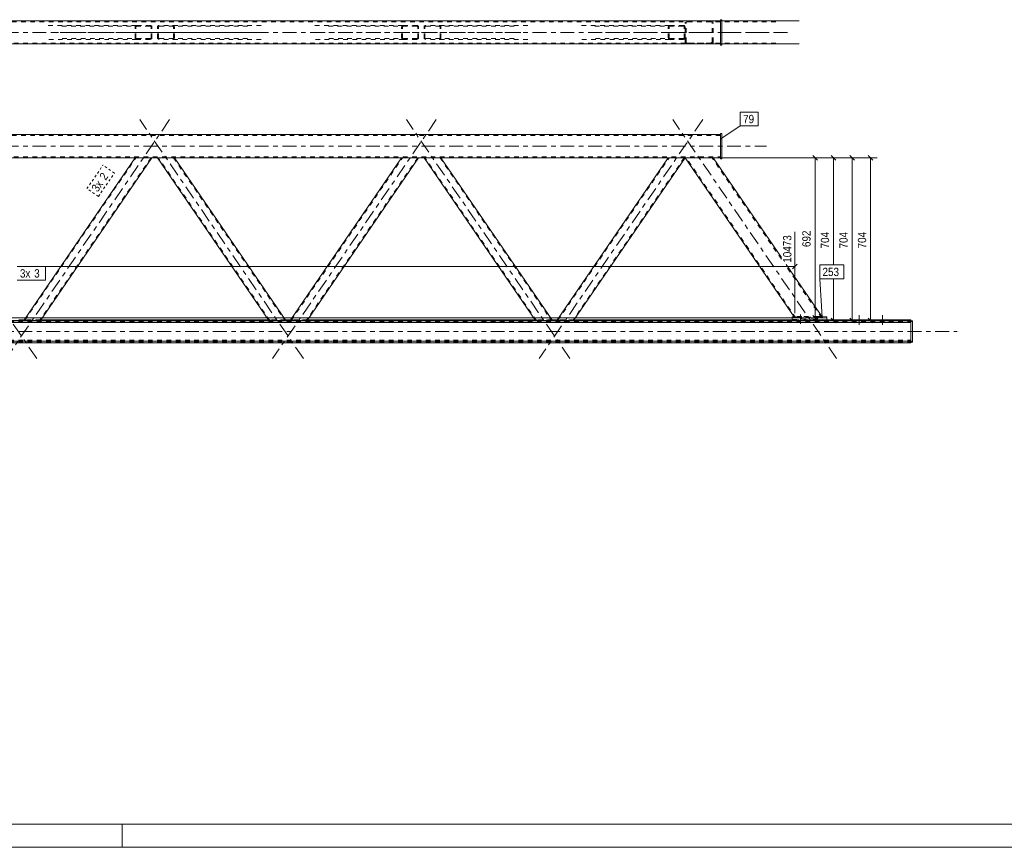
# Model space of a CAD drawing. Header units: millimetres. Extents: x 0 to 914, y 0 to 420.
# Tile 8 of 14: x 472 to 684, y 0 to 179. Entities that reach past the tile are written whole.
import ezdxf

# ---------------------------------------------------------------- set-up
doc = ezdxf.new("R2010")
doc.units = ezdxf.units.MM
for name, pattern in [('XKITLINE00', [0]), ('XKITLINE01', [4, 1, -1, 1, -1]), ('XKITLINE02', [4, 2, -2]), ('XKITLINE03', [6, 3, -1, 1, -1]), ('XKITLINE04', [3, 0.5, -0.5, 0.5, -0.5, 0.5, -0.5])]:
    doc.linetypes.add(name, pattern=pattern)
for name, color, linetype, lineweight in [('Arkusz rysunku', 3, 'Continuous', 0), ('Element', 2, 'Continuous', 0), ('Wymiar', 4, 'Continuous', 0), ('Znak elementu', 2, 'Continuous', 0), ('Śruba', 3, 'Continuous', 0)]:
    doc.layers.add(name, color=color, linetype=linetype, lineweight=lineweight)
doc.styles.add('ARIAL', font='ARIAL.TTF')

msp = doc.modelspace()

# ---------------------------------------------------------------- linework, layer by layer
at = {"layer": 'Arkusz rysunku', "linetype": 'XKITLINE00', "lineweight": 0}
for p, q in [((5, 5), (909, 5)), ((494, 0), (494, 5)), ((0, 0), (914, 0))]:
    msp.add_line(p, q, dxfattribs=at)
at = {"layer": 'Element', "linetype": 'XKITLINE00', "lineweight": 0}
for p, q in [((623.47, 178.84), (623.17, 178.84)), ((623.17, 178.84), (623.17, 173.34)), ((623.47, 173.34), (623.47, 178.84)), ((623.17, 178.59), (148.62, 178.59)), ((640.22, 178.59), (623.47, 178.59)), ((148.62, 173.59), (623.17, 173.59)), ((616.02, 173.59), (616.04, 173.59)), ((623.17, 173.59), (616.04, 173.59)), ((621.13, 173.59), (621.14, 173.59)), ((623.17, 173.34), (623.47, 173.34)), ((640.22, 173.59), (623.47, 173.59)), ((148.62, 154), (623.17, 154)), ((623.17, 148.75), (623.17, 154.25)), ((623.17, 154.25), (623.47, 154.25)), ((623.47, 154.25), (623.47, 148.75)), ((623.17, 149), (148.62, 149)), ((472.73, 113.84), (496.79, 149)), ((500.42, 149), (476.36, 113.84)), ((496.79, 149), (496.81, 149)), ((496.81, 149), (496.89, 149)), ((496.89, 149), (497.01, 149)), ((497.01, 149), (497.15, 149)), ((497.15, 149), (500.06, 149)), ((500.06, 149), (500.2, 149)), ((500.2, 149), (500.32, 149)), ((500.32, 149), (500.39, 149)), ((500.39, 149), (500.42, 149)), ((501.63, 149), (525.69, 113.84)), ((501.63, 149), (501.66, 149)), ((501.66, 149), (501.74, 149)), ((501.74, 149), (501.86, 149)), ((501.86, 149), (502, 149)), ((502, 149), (504.9, 149)), ((504.9, 149), (505.04, 149)), ((505.04, 149), (505.16, 149)), ((505.16, 149), (505.24, 149)), ((505.24, 149), (505.27, 149)), ((505.27, 149), (529.33, 113.84)), ((530.29, 113.84), (554.35, 149)), ((557.99, 149), (533.93, 113.84)), ((554.35, 149), (554.38, 149)), ((554.38, 149), (554.46, 149)), ((554.46, 149), (554.58, 149)), ((554.58, 149), (554.72, 149)), ((554.72, 149), (557.62, 149)), ((557.62, 149), (557.76, 149)), ((557.76, 149), (557.88, 149)), ((557.88, 149), (557.96, 149)), ((557.96, 149), (557.99, 149)), ((559.2, 149), (583.26, 113.84)), ((559.2, 149), (559.23, 149)), ((559.23, 149), (559.3, 149)), ((559.3, 149), (559.42, 149)), ((559.42, 149), (559.56, 149)), ((559.56, 149), (562.47, 149)), ((562.47, 149), (562.61, 149)), ((562.61, 149), (562.73, 149)), ((562.73, 149), (562.81, 149)), ((562.81, 149), (562.83, 149)), ((562.83, 149), (586.89, 113.84)), ((587.86, 113.84), (611.92, 149)), ((615.55, 148.99), (591.49, 113.84)), ((611.92, 149), (611.95, 149)), ((611.95, 149), (612.03, 149)), ((612.03, 149), (612.14, 149)), ((612.14, 149), (612.28, 149)), ((612.28, 149), (615.19, 149)), ((615.19, 149), (615.33, 149)), ((615.33, 149), (615.45, 149)), ((615.45, 149), (615.53, 149)), ((615.53, 149), (615.55, 149)), ((615.55, 149), (639.22, 114.41)), ((615.55, 149), (615.59, 149)), ((615.59, 149), (615.69, 149)), ((615.69, 149), (615.85, 149)), ((615.79, 149), (615.79, 149)), ((615.79, 149), (615.79, 149)), ((615.85, 149), (616.04, 149)), ((616.04, 149), (621.13, 149)), ((621.13, 149), (621.31, 149)), ((621.31, 149), (621.47, 149)), ((621.37, 149), (621.37, 149)), ((621.37, 149), (621.37, 149)), ((621.47, 149), (621.57, 149)), ((621.57, 149), (621.61, 149)), ((621.61, 149), (621.61, 149)), ((621.61, 149), (636.35, 127.46)), ((623.47, 148.75), (623.17, 148.75)), ((637.38, 125.96), (645.28, 114.41)), ((115.58, 113.4), (664.28, 113.4)), ((638.68, 113.8), (422.18, 113.8)), ((472.81, 113.95), (471.68, 113.95)), ((472.75, 113.83), (472.73, 113.84)), ((472.83, 113.83), (472.75, 113.83)), ((472.94, 113.83), (472.83, 113.83)), ((473.08, 113.83), (472.94, 113.83)), ((473.08, 113.83), (475.99, 113.83)), ((476.13, 113.83), (475.99, 113.83)), ((476.25, 113.83), (476.13, 113.83)), ((476.33, 113.83), (476.25, 113.83)), ((476.36, 113.84), (476.33, 113.83)), ((525.61, 113.95), (476.44, 113.95)), ((525.72, 113.83), (525.69, 113.84)), ((525.8, 113.83), (525.72, 113.83)), ((525.92, 113.83), (525.8, 113.83)), ((526.06, 113.83), (525.92, 113.83)), ((526.06, 113.83), (528.97, 113.83)), ((529.11, 113.83), (528.97, 113.83)), ((529.23, 113.83), (529.11, 113.83)), ((529.3, 113.83), (529.23, 113.83)), ((530.37, 113.95), (529.25, 113.95)), ((529.33, 113.84), (529.3, 113.83)), ((530.32, 113.83), (530.29, 113.84)), ((530.39, 113.83), (530.32, 113.83)), ((530.51, 113.83), (530.39, 113.83)), ((530.65, 113.83), (530.51, 113.83)), ((530.65, 113.83), (533.56, 113.83)), ((533.7, 113.83), (533.56, 113.83)), ((533.82, 113.83), (533.7, 113.83)), ((533.9, 113.83), (533.82, 113.83)), ((533.93, 113.84), (533.9, 113.83)), ((583.18, 113.95), (534.01, 113.95)), ((583.29, 113.83), (583.26, 113.84)), ((583.37, 113.83), (583.29, 113.83)), ((583.49, 113.83), (583.37, 113.83)), ((583.63, 113.83), (583.49, 113.83)), ((583.63, 113.83), (586.54, 113.83)), ((586.68, 113.83), (586.54, 113.83)), ((586.79, 113.83), (586.68, 113.83)), ((586.87, 113.83), (586.79, 113.83)), ((587.94, 113.95), (586.81, 113.95)), ((586.89, 113.84), (586.87, 113.83)), ((587.88, 113.83), (587.86, 113.84)), ((587.96, 113.83), (587.88, 113.83)), ((588.08, 113.83), (587.96, 113.83)), ((588.22, 113.83), (588.08, 113.83)), ((588.22, 113.83), (591.12, 113.83)), ((591.26, 113.83), (591.12, 113.83)), ((591.38, 113.83), (591.26, 113.83)), ((591.46, 113.83), (591.38, 113.83)), ((591.49, 113.84), (591.46, 113.83)), ((638.68, 113.95), (591.57, 113.95)), ((639.05, 114.66), (638.68, 114.65)), ((638.68, 113.79), (638.68, 114.65)), ((646.18, 114.39), (638.68, 114.39)), ((646.18, 113.79), (638.68, 113.79)), ((639.26, 114.4), (639.22, 114.41)), ((639.37, 114.4), (639.26, 114.4)), ((639.53, 114.4), (639.37, 114.4)), ((639.71, 114.4), (639.53, 114.4)), ((639.71, 114.4), (644.8, 114.4)), ((644.99, 114.4), (644.8, 114.4)), ((645.14, 114.4), (644.99, 114.4)), ((646.18, 114.65), (645.09, 114.68)), ((645.25, 114.4), (645.14, 114.4)), ((645.28, 114.41), (645.25, 114.4)), ((646.18, 114.65), (646.18, 113.79)), ((664.28, 113.95), (646.18, 113.95)), ((664.28, 113.8), (646.18, 113.8)), ((664.28, 113.4), (664.28, 113.95)), ((664.68, 113.8), (664.28, 113.8)), ((664.28, 109.15), (664.28, 113.65)), ((664.68, 113.65), (664.28, 113.65)), ((664.68, 109.15), (664.68, 113.8)), ((664.28, 109.4), (115.58, 109.4)), ((115.58, 109), (664.28, 109)), ((664.28, 109), (664.28, 109.4)), ((664.68, 109.15), (664.28, 109.15))]:
    msp.add_line(p, q, dxfattribs=at)
at = {"layer": 'Element', "linetype": 'XKITLINE01', "lineweight": 0}
for p, q in [((623.17, 178.39), (148.62, 178.39)), ((478.05, 177.59), (497.15, 177.59)), ((480.96, 177.44), (500.06, 177.44)), ((496.82, 177.41), (496.79, 177.29)), ((496.79, 174.89), (496.79, 177.29)), ((496.89, 177.5), (496.82, 177.41)), ((497.01, 177.57), (496.89, 177.5)), ((496.97, 177.29), (496.98, 177.35)), ((496.97, 174.89), (496.97, 177.29)), ((496.98, 177.35), (497.02, 177.4)), ((497.15, 177.59), (497.01, 177.57)), ((497.02, 177.4), (497.08, 177.43)), ((497.08, 177.43), (497.15, 177.44)), ((497.15, 177.59), (500.06, 177.59)), ((500.06, 177.44), (497.15, 177.44)), ((500.2, 177.57), (500.06, 177.59)), ((500.06, 177.44), (500.13, 177.43)), ((500.13, 177.43), (500.19, 177.4)), ((500.19, 177.4), (500.23, 177.35)), ((500.32, 177.5), (500.2, 177.57)), ((500.23, 177.35), (500.24, 177.29)), ((500.24, 174.89), (500.24, 177.29)), ((500.4, 177.41), (500.32, 177.5)), ((500.42, 177.29), (500.4, 177.41)), ((500.42, 174.89), (500.42, 177.29)), ((501.66, 177.41), (501.63, 177.29)), ((501.63, 174.89), (501.63, 177.29)), ((501.74, 177.5), (501.66, 177.41)), ((501.86, 177.57), (501.74, 177.5)), ((501.81, 177.29), (501.83, 177.35)), ((501.81, 174.89), (501.81, 177.29)), ((501.83, 177.35), (501.87, 177.4)), ((501.99, 177.59), (501.86, 177.57)), ((501.87, 177.4), (501.93, 177.43)), ((501.93, 177.43), (501.99, 177.44)), ((524, 177.59), (501.99, 177.59)), ((521.09, 177.44), (501.99, 177.44)), ((505.04, 177.57), (504.9, 177.59)), ((504.9, 177.44), (504.97, 177.43)), ((504.97, 177.43), (505.03, 177.4)), ((505.03, 177.4), (505.07, 177.35)), ((505.16, 177.5), (505.04, 177.57)), ((505.07, 177.35), (505.08, 177.29)), ((505.09, 174.89), (505.08, 177.29)), ((505.24, 177.41), (505.16, 177.5)), ((505.27, 177.29), (505.24, 177.41)), ((505.27, 174.89), (505.27, 177.29)), ((535.62, 177.59), (554.72, 177.59)), ((538.53, 177.44), (557.63, 177.44)), ((554.38, 177.41), (554.35, 177.29)), ((554.35, 174.89), (554.35, 177.29)), ((554.46, 177.5), (554.38, 177.41)), ((554.58, 177.57), (554.46, 177.5)), ((554.53, 174.89), (554.54, 177.29)), ((554.54, 177.29), (554.55, 177.35)), ((554.55, 177.35), (554.59, 177.4)), ((554.72, 177.59), (554.58, 177.57)), ((554.59, 177.4), (554.65, 177.43)), ((554.65, 177.43), (554.72, 177.44)), ((554.72, 177.59), (557.63, 177.59)), ((557.63, 177.44), (554.72, 177.44)), ((557.76, 177.57), (557.63, 177.59)), ((557.63, 177.44), (557.69, 177.43)), ((557.69, 177.43), (557.75, 177.4)), ((557.75, 177.4), (557.79, 177.35)), ((557.88, 177.5), (557.76, 177.57)), ((557.79, 177.35), (557.81, 177.29)), ((557.81, 174.89), (557.81, 177.29)), ((557.96, 177.41), (557.88, 177.5)), ((557.99, 177.29), (557.96, 177.41)), ((557.99, 174.89), (557.99, 177.29)), ((559.22, 177.41), (559.2, 177.29)), ((559.2, 174.89), (559.2, 177.29)), ((559.3, 177.5), (559.22, 177.41)), ((559.42, 177.57), (559.3, 177.5)), ((559.38, 177.29), (559.39, 177.35)), ((559.38, 174.89), (559.38, 177.29)), ((559.39, 177.35), (559.43, 177.4)), ((559.56, 177.59), (559.42, 177.57)), ((559.43, 177.4), (559.49, 177.43)), ((559.49, 177.43), (559.56, 177.44)), ((581.57, 177.59), (559.56, 177.59)), ((578.66, 177.44), (559.56, 177.44)), ((562.61, 177.57), (562.47, 177.59)), ((562.47, 177.44), (562.54, 177.43)), ((562.54, 177.43), (562.6, 177.4)), ((562.6, 177.4), (562.64, 177.35)), ((562.73, 177.5), (562.61, 177.57)), ((562.64, 177.35), (562.65, 177.29)), ((562.65, 174.89), (562.65, 177.29)), ((562.8, 177.41), (562.73, 177.5)), ((562.83, 177.29), (562.8, 177.41)), ((562.83, 174.89), (562.83, 177.29)), ((593.19, 177.59), (612.28, 177.59)), ((596.09, 177.44), (615.19, 177.44)), ((611.95, 177.41), (611.92, 177.29)), ((611.92, 174.89), (611.92, 177.29)), ((612.03, 177.5), (611.95, 177.41)), ((612.14, 177.57), (612.03, 177.5)), ((612.1, 177.29), (612.12, 177.35)), ((612.1, 174.89), (612.1, 177.29)), ((612.12, 177.35), (612.15, 177.4)), ((612.28, 177.59), (612.14, 177.57)), ((612.15, 177.4), (612.21, 177.43)), ((612.21, 177.43), (612.28, 177.44)), ((612.28, 177.59), (615.19, 177.59)), ((615.19, 177.44), (612.28, 177.44)), ((615.33, 177.57), (615.19, 177.59)), ((615.19, 177.44), (615.26, 177.43)), ((615.26, 177.43), (615.32, 177.4)), ((615.32, 177.4), (615.36, 177.35)), ((615.45, 177.5), (615.33, 177.57)), ((615.36, 177.35), (615.37, 177.29)), ((615.37, 174.89), (615.37, 177.29)), ((615.53, 177.41), (615.45, 177.5)), ((615.55, 177.29), (615.53, 177.41)), ((615.59, 178.33), (615.55, 178.19)), ((615.55, 173.99), (615.55, 178.19)), ((615.55, 174.89), (615.55, 177.29)), ((615.59, 178.34), (615.59, 178.33)), ((615.79, 178.19), (615.81, 178.27)), ((615.79, 173.99), (615.79, 178.19)), ((615.81, 178.27), (615.86, 178.33)), ((615.87, 178.56), (615.85, 178.56)), ((615.86, 178.33), (615.89, 178.35)), ((616.04, 178.59), (615.87, 178.56)), ((615.89, 178.35), (615.94, 178.38)), ((615.94, 178.38), (616.04, 178.39)), ((623.47, 178.59), (616.04, 178.59)), ((635.13, 178.39), (616.04, 178.39)), ((621.31, 178.56), (621.13, 178.59)), ((621.13, 178.39), (621.22, 178.38)), ((621.22, 178.38), (621.3, 178.33)), ((621.3, 178.33), (621.35, 178.27)), ((621.35, 178.27), (621.37, 178.19)), ((621.37, 173.99), (621.37, 178.19)), ((621.58, 178.33), (621.57, 178.34)), ((621.61, 178.19), (621.58, 178.33)), ((621.61, 173.99), (621.61, 178.19)), ((623.17, 173.59), (623.17, 178.59)), ((497.15, 174.59), (478.05, 174.59)), ((500.06, 174.74), (480.96, 174.74)), ((496.79, 174.89), (496.81, 174.78)), ((496.81, 174.78), (496.89, 174.68)), ((496.89, 174.68), (497.01, 174.61)), ((496.98, 174.83), (496.97, 174.89)), ((497.02, 174.78), (496.98, 174.83)), ((497.01, 174.61), (497.15, 174.59)), ((497.08, 174.75), (497.02, 174.78)), ((497.15, 174.74), (497.08, 174.75)), ((497.15, 174.74), (500.06, 174.74)), ((500.06, 174.59), (497.15, 174.59)), ((500.13, 174.75), (500.06, 174.74)), ((500.06, 174.59), (500.2, 174.61)), ((500.19, 174.78), (500.13, 174.75)), ((500.23, 174.83), (500.19, 174.78)), ((500.2, 174.61), (500.32, 174.68)), ((500.24, 174.89), (500.23, 174.83)), ((500.32, 174.68), (500.39, 174.78)), ((500.39, 174.78), (500.42, 174.89)), ((501.63, 174.89), (501.66, 174.78)), ((501.66, 174.78), (501.74, 174.68)), ((501.74, 174.68), (501.86, 174.61)), ((501.83, 174.83), (501.81, 174.89)), ((501.87, 174.78), (501.83, 174.83)), ((501.86, 174.61), (502, 174.59)), ((501.93, 174.75), (501.87, 174.78)), ((502, 174.74), (501.93, 174.75)), ((521.09, 174.74), (502, 174.74)), ((524, 174.59), (502, 174.59)), ((504.97, 174.75), (504.9, 174.74)), ((504.9, 174.59), (505.04, 174.61)), ((505.03, 174.78), (504.97, 174.75)), ((505.07, 174.83), (505.03, 174.78)), ((505.04, 174.61), (505.16, 174.68)), ((505.09, 174.89), (505.07, 174.83)), ((505.16, 174.68), (505.24, 174.78)), ((505.24, 174.78), (505.27, 174.89)), ((554.72, 174.59), (535.62, 174.59)), ((557.62, 174.74), (538.53, 174.74)), ((554.35, 174.89), (554.38, 174.78)), ((554.38, 174.78), (554.46, 174.68)), ((554.46, 174.68), (554.58, 174.61)), ((554.55, 174.83), (554.53, 174.89)), ((554.59, 174.78), (554.55, 174.83)), ((554.58, 174.61), (554.72, 174.59)), ((554.65, 174.75), (554.59, 174.78)), ((554.72, 174.74), (554.65, 174.75)), ((554.72, 174.74), (557.62, 174.74)), ((557.62, 174.59), (554.72, 174.59)), ((557.69, 174.75), (557.62, 174.74)), ((557.62, 174.59), (557.76, 174.61)), ((557.75, 174.78), (557.69, 174.75)), ((557.79, 174.83), (557.75, 174.78)), ((557.76, 174.61), (557.88, 174.68)), ((557.81, 174.89), (557.79, 174.83)), ((557.88, 174.68), (557.96, 174.78)), ((557.96, 174.78), (557.99, 174.89)), ((559.2, 174.89), (559.23, 174.78)), ((559.23, 174.78), (559.3, 174.68)), ((559.3, 174.68), (559.42, 174.61)), ((559.39, 174.83), (559.38, 174.89)), ((559.43, 174.78), (559.39, 174.83)), ((559.42, 174.61), (559.56, 174.59)), ((559.49, 174.75), (559.43, 174.78)), ((559.56, 174.74), (559.49, 174.75)), ((578.66, 174.74), (559.56, 174.74)), ((581.57, 174.59), (559.56, 174.59)), ((562.54, 174.75), (562.47, 174.74)), ((562.47, 174.59), (562.61, 174.61)), ((562.6, 174.78), (562.54, 174.75)), ((562.64, 174.83), (562.6, 174.78)), ((562.61, 174.61), (562.73, 174.68)), ((562.65, 174.89), (562.64, 174.83)), ((562.73, 174.68), (562.81, 174.78)), ((562.81, 174.78), (562.83, 174.89)), ((612.28, 174.59), (593.19, 174.59)), ((615.19, 174.74), (596.09, 174.74)), ((611.92, 174.89), (611.95, 174.78)), ((611.95, 174.78), (612.03, 174.68)), ((612.03, 174.68), (612.14, 174.61)), ((612.11, 174.83), (612.1, 174.89)), ((612.15, 174.78), (612.11, 174.83)), ((612.14, 174.61), (612.28, 174.59)), ((612.21, 174.75), (612.15, 174.78)), ((612.28, 174.74), (612.21, 174.75)), ((612.28, 174.74), (615.19, 174.74)), ((615.19, 174.59), (612.28, 174.59)), ((615.26, 174.75), (615.19, 174.74)), ((615.19, 174.59), (615.33, 174.61)), ((615.32, 174.78), (615.26, 174.75)), ((615.36, 174.83), (615.32, 174.78)), ((615.33, 174.61), (615.45, 174.68)), ((615.37, 174.89), (615.36, 174.83)), ((615.45, 174.68), (615.53, 174.78)), ((615.53, 174.78), (615.55, 174.89)), ((148.62, 173.79), (623.17, 173.79)), ((615.55, 173.99), (615.57, 173.92)), ((615.57, 173.92), (615.59, 173.84)), ((615.81, 173.91), (615.79, 173.99)), ((615.87, 173.85), (615.81, 173.91)), ((615.85, 173.62), (616.02, 173.59)), ((615.94, 173.81), (615.87, 173.85)), ((616.04, 173.79), (615.94, 173.81)), ((635.13, 173.79), (616.04, 173.79)), ((621.22, 173.81), (621.13, 173.79)), ((621.14, 173.59), (621.31, 173.62)), ((621.3, 173.85), (621.22, 173.81)), ((621.35, 173.91), (621.3, 173.85)), ((621.37, 173.99), (621.35, 173.91)), ((621.57, 173.84), (621.59, 173.92)), ((621.59, 173.92), (621.61, 173.99)), ((623.47, 173.59), (623.17, 173.59)), ((623.17, 153.8), (148.62, 153.8)), ((623.17, 154), (623.17, 149)), ((148.62, 149.2), (623.17, 149.2)), ((472.96, 113.91), (496.97, 149)), ((500.24, 149), (476.23, 113.91)), ((496.79, 149), (496.79, 149)), ((496.82, 149), (496.79, 149)), ((496.89, 149), (496.82, 149)), ((497.01, 149), (496.89, 149)), ((496.97, 149), (496.97, 149)), ((496.98, 149), (496.97, 149)), ((496.97, 149), (496.98, 149)), ((497.02, 149), (496.98, 149)), ((496.98, 149), (497.02, 149)), ((497.15, 149), (497.01, 149)), ((497.08, 149), (497.02, 149)), ((497.02, 149), (497.08, 149)), ((500.13, 149), (497.08, 149)), ((500.13, 149), (497.08, 149)), ((497.15, 149), (500.06, 149)), ((500.2, 149), (500.06, 149)), ((500.13, 149), (500.19, 149)), ((500.19, 149), (500.13, 149)), ((500.19, 149), (500.23, 149)), ((500.23, 149), (500.19, 149)), ((500.32, 149), (500.2, 149)), ((500.23, 149), (500.24, 149)), ((500.24, 149), (500.23, 149)), ((500.24, 149), (500.24, 149)), ((500.4, 149), (500.32, 149)), ((500.42, 149), (500.4, 149)), ((500.42, 149), (500.42, 149)), ((501.63, 149), (501.63, 149)), ((501.66, 149), (501.63, 149)), ((501.74, 149), (501.66, 149)), ((501.83, 149), (501.74, 149)), ((525.87, 113.84), (501.81, 149)), ((501.83, 149), (501.81, 149)), ((501.81, 149), (501.83, 149)), ((501.87, 149), (501.83, 149)), ((501.83, 149), (501.87, 149)), ((501.93, 149), (501.83, 149)), ((501.93, 149), (501.87, 149)), ((501.87, 149), (501.93, 149)), ((504.97, 149), (501.93, 149)), ((504.97, 149), (501.93, 149)), ((504.9, 149), (501.93, 149)), ((505.04, 149), (504.9, 149)), ((504.97, 149), (505.03, 149)), ((505.03, 149), (504.97, 149)), ((505.03, 149), (505.07, 149)), ((505.07, 149), (505.03, 149)), ((505.04, 149), (505.08, 149)), ((505.07, 149), (505.08, 149)), ((505.09, 149), (505.07, 149)), ((505.09, 149), (505.08, 149)), ((505.08, 149), (529.15, 113.84)), ((505.08, 149), (505.16, 149)), ((505.24, 149), (505.16, 149)), ((505.27, 149), (505.24, 149)), ((505.27, 149), (505.27, 149)), ((530.53, 113.91), (554.54, 149)), ((557.81, 149), (533.8, 113.91)), ((554.35, 149), (554.35, 149)), ((554.38, 149), (554.35, 149)), ((554.46, 149), (554.38, 149)), ((554.55, 149), (554.46, 149)), ((554.54, 149), (554.53, 149)), ((554.55, 149), (554.53, 149)), ((554.54, 149), (554.55, 149)), ((554.59, 149), (554.55, 149)), ((554.55, 149), (554.59, 149)), ((554.65, 149), (554.55, 149)), ((554.65, 149), (554.59, 149)), ((554.59, 149), (554.65, 149)), ((557.69, 149), (554.65, 149)), ((557.69, 149), (554.65, 149)), ((557.63, 149), (554.65, 149)), ((557.76, 149), (557.63, 149)), ((557.69, 149), (557.75, 149)), ((557.75, 149), (557.69, 149)), ((557.75, 149), (557.79, 149)), ((557.79, 149), (557.75, 149)), ((557.76, 149), (557.81, 149)), ((557.79, 149), (557.81, 149)), ((557.81, 149), (557.79, 149)), ((557.81, 149), (557.81, 149)), ((557.81, 149), (557.88, 149)), ((557.96, 149), (557.88, 149)), ((557.99, 149), (557.96, 149)), ((557.99, 149), (557.99, 149)), ((559.2, 149), (559.2, 149)), ((559.22, 149), (559.2, 149)), ((559.3, 149), (559.22, 149)), ((559.39, 149), (559.3, 149)), ((583.44, 113.84), (559.38, 149)), ((559.39, 149), (559.38, 149)), ((559.38, 149), (559.39, 149)), ((559.43, 149), (559.39, 149)), ((559.39, 149), (559.43, 149)), ((559.49, 149), (559.39, 149)), ((559.49, 149), (559.43, 149)), ((559.43, 149), (559.49, 149)), ((562.54, 149), (559.49, 149)), ((562.54, 149), (559.49, 149)), ((562.47, 149), (559.49, 149)), ((562.61, 149), (562.47, 149)), ((562.54, 149), (562.6, 149)), ((562.6, 149), (562.54, 149)), ((562.6, 149), (562.64, 149)), ((562.64, 149), (562.6, 149)), ((562.61, 149), (562.65, 149)), ((562.64, 149), (562.65, 149)), ((562.65, 149), (562.64, 149)), ((562.65, 149), (562.65, 149)), ((562.65, 149), (586.71, 113.84)), ((562.65, 149), (562.73, 149)), ((562.8, 149), (562.73, 149)), ((562.83, 149), (562.8, 149)), ((562.83, 149), (562.83, 149)), ((588.09, 113.91), (612.1, 149)), ((615.37, 149), (591.36, 113.91)), ((611.92, 149), (611.92, 149)), ((611.95, 149), (611.92, 149)), ((612.03, 149), (611.95, 149)), ((612.12, 149), (612.03, 149)), ((612.1, 149), (612.1, 149)), ((612.11, 149), (612.1, 149)), ((612.1, 149), (612.12, 149)), ((612.15, 149), (612.11, 149)), ((612.12, 149), (612.15, 149)), ((612.21, 149), (612.12, 149)), ((612.21, 149), (612.15, 149)), ((612.15, 149), (612.21, 149)), ((615.26, 149), (612.21, 149)), ((615.26, 149), (612.21, 149)), ((615.19, 149), (612.21, 149)), ((615.33, 149), (615.19, 149)), ((615.26, 149), (615.32, 149)), ((615.32, 149), (615.26, 149)), ((615.32, 149), (615.36, 149)), ((615.36, 149), (615.32, 149)), ((615.33, 149), (615.37, 149)), ((615.36, 149), (615.37, 149)), ((615.37, 149), (615.36, 149)), ((615.37, 149), (615.37, 149)), ((615.37, 149), (615.45, 149)), ((615.53, 149), (615.45, 149)), ((615.55, 149), (615.53, 149)), ((615.55, 149), (615.55, 149)), ((615.55, 149), (615.55, 148.99)), ((615.55, 149), (615.55, 149)), ((615.55, 149), (615.55, 149)), ((615.59, 149), (615.55, 149)), ((615.69, 149), (615.59, 149)), ((615.81, 149), (615.69, 149)), ((639.46, 114.41), (615.79, 149)), ((615.81, 149), (615.79, 149)), ((615.79, 149), (615.81, 149)), ((615.87, 149), (615.81, 149)), ((615.81, 149), (615.86, 149)), ((615.94, 149), (615.81, 149)), ((615.86, 149), (615.94, 149)), ((615.94, 149), (615.87, 149)), ((621.22, 149), (615.94, 149)), ((621.22, 149), (615.94, 149)), ((621.13, 149), (615.94, 149)), ((621.3, 149), (621.13, 149)), ((621.22, 149), (621.3, 149)), ((621.3, 149), (621.22, 149)), ((621.3, 149), (621.35, 149)), ((621.35, 149), (621.3, 149)), ((621.47, 149), (621.3, 149)), ((621.35, 149), (621.37, 149)), ((621.37, 149), (621.35, 149)), ((636.35, 127.1), (621.37, 149)), ((621.57, 149), (621.47, 149)), ((621.61, 149), (621.57, 149)), ((645.04, 114.41), (637.13, 125.96)), ((115.58, 113.55), (664.28, 113.55)), ((115.58, 113.45), (664.28, 113.45)), ((472.73, 113.84), (472.78, 113.91)), ((472.78, 113.91), (472.81, 113.92)), ((476.44, 113.95), (472.81, 113.95)), ((472.81, 113.92), (472.89, 113.92)), ((472.89, 113.92), (473.01, 113.92)), ((472.91, 113.84), (472.96, 113.91)), ((472.91, 113.84), (472.92, 113.83)), ((472.92, 113.83), (472.96, 113.83)), ((472.97, 113.91), (472.96, 113.91)), ((472.96, 113.83), (473.02, 113.83)), ((473.02, 113.92), (472.97, 113.91)), ((473.01, 113.92), (473.15, 113.92)), ((473.07, 113.92), (473.02, 113.92)), ((473.02, 113.83), (473.09, 113.83)), ((473.14, 113.92), (473.07, 113.92)), ((473.09, 113.83), (475.99, 113.83)), ((473.14, 113.92), (476.05, 113.92)), ((473.15, 113.92), (476.06, 113.92)), ((475.99, 113.83), (476.06, 113.83)), ((476.12, 113.92), (476.05, 113.92)), ((476.06, 113.92), (476.19, 113.92)), ((476.06, 113.83), (476.12, 113.83)), ((476.18, 113.92), (476.12, 113.92)), ((476.12, 113.83), (476.16, 113.83)), ((476.16, 113.83), (476.18, 113.84)), ((476.22, 113.91), (476.18, 113.92)), ((476.23, 113.91), (476.18, 113.84)), ((476.19, 113.92), (476.31, 113.92)), ((476.23, 113.91), (476.22, 113.91)), ((476.31, 113.92), (476.39, 113.92)), ((476.36, 113.84), (476.41, 113.91)), ((476.39, 113.92), (476.41, 113.91)), ((529.25, 113.95), (525.61, 113.95)), ((525.64, 113.91), (525.67, 113.92)), ((525.67, 113.92), (525.74, 113.92)), ((525.74, 113.92), (525.86, 113.92)), ((525.84, 113.91), (525.82, 113.91)), ((525.87, 113.92), (525.84, 113.91)), ((525.86, 113.92), (526, 113.92)), ((525.93, 113.92), (525.87, 113.92)), ((525.87, 113.84), (525.89, 113.83)), ((525.89, 113.83), (525.93, 113.83)), ((526, 113.92), (525.93, 113.92)), ((525.93, 113.83), (525.99, 113.83)), ((525.99, 113.83), (526.06, 113.83)), ((526, 113.92), (528.91, 113.92)), ((526, 113.92), (528.91, 113.92)), ((526.06, 113.83), (528.97, 113.83)), ((528.98, 113.92), (528.91, 113.92)), ((528.91, 113.92), (529.05, 113.92)), ((528.97, 113.83), (529.04, 113.83)), ((529.04, 113.92), (528.98, 113.92)), ((529.08, 113.91), (529.04, 113.92)), ((529.04, 113.83), (529.1, 113.83)), ((529.05, 113.92), (529.16, 113.92)), ((529.09, 113.91), (529.08, 113.91)), ((529.1, 113.83), (529.13, 113.83)), ((529.13, 113.83), (529.15, 113.84)), ((529.16, 113.92), (529.25, 113.92)), ((529.25, 113.92), (529.28, 113.91)), ((530.29, 113.84), (530.34, 113.91)), ((530.34, 113.91), (530.37, 113.92)), ((534.01, 113.95), (530.37, 113.95)), ((530.37, 113.92), (530.46, 113.92)), ((530.46, 113.92), (530.57, 113.92)), ((530.47, 113.84), (530.53, 113.91)), ((530.47, 113.84), (530.49, 113.83)), ((530.49, 113.83), (530.52, 113.83)), ((530.52, 113.83), (530.58, 113.83)), ((530.54, 113.91), (530.53, 113.91)), ((530.58, 113.92), (530.54, 113.91)), ((530.57, 113.92), (530.71, 113.92)), ((530.64, 113.92), (530.58, 113.92)), ((530.58, 113.83), (530.65, 113.83)), ((530.71, 113.92), (530.64, 113.92)), ((530.65, 113.83), (533.56, 113.83)), ((530.71, 113.92), (533.62, 113.92)), ((530.71, 113.92), (533.62, 113.92)), ((533.56, 113.83), (533.63, 113.83)), ((533.69, 113.92), (533.62, 113.92)), ((533.62, 113.92), (533.76, 113.92)), ((533.63, 113.83), (533.69, 113.83)), ((533.75, 113.92), (533.69, 113.92)), ((533.69, 113.83), (533.73, 113.83)), ((533.73, 113.83), (533.75, 113.84)), ((533.78, 113.91), (533.75, 113.92)), ((533.8, 113.91), (533.75, 113.84)), ((533.76, 113.92), (533.88, 113.92)), ((533.8, 113.91), (533.78, 113.91)), ((533.88, 113.92), (533.95, 113.92)), ((533.93, 113.84), (533.98, 113.91)), ((533.95, 113.92), (533.98, 113.91)), ((586.81, 113.95), (583.18, 113.95)), ((583.21, 113.91), (583.23, 113.92)), ((583.23, 113.92), (583.31, 113.92)), ((583.31, 113.92), (583.43, 113.92)), ((583.4, 113.91), (583.39, 113.91)), ((583.44, 113.92), (583.4, 113.91)), ((583.43, 113.92), (583.56, 113.92)), ((583.5, 113.92), (583.44, 113.92)), ((583.44, 113.84), (583.46, 113.83)), ((583.46, 113.83), (583.5, 113.83)), ((583.57, 113.92), (583.5, 113.92)), ((583.5, 113.83), (583.56, 113.83)), ((583.56, 113.92), (586.47, 113.92)), ((583.56, 113.83), (583.63, 113.83)), ((583.57, 113.92), (586.48, 113.92)), ((583.63, 113.83), (586.53, 113.83)), ((586.47, 113.92), (586.61, 113.92)), ((586.55, 113.92), (586.48, 113.92)), ((586.53, 113.83), (586.6, 113.83)), ((586.6, 113.92), (586.55, 113.92)), ((586.65, 113.91), (586.6, 113.92)), ((586.6, 113.83), (586.66, 113.83)), ((586.61, 113.92), (586.73, 113.92)), ((586.66, 113.91), (586.65, 113.91)), ((586.66, 113.83), (586.7, 113.83)), ((586.7, 113.83), (586.71, 113.84)), ((586.73, 113.92), (586.81, 113.92)), ((586.81, 113.92), (586.84, 113.91)), ((587.86, 113.84), (587.91, 113.91)), ((587.91, 113.91), (587.94, 113.92)), ((591.57, 113.95), (587.94, 113.95)), ((587.94, 113.92), (588.02, 113.92)), ((588.02, 113.92), (588.14, 113.92)), ((588.04, 113.84), (588.09, 113.91)), ((588.04, 113.84), (588.05, 113.83)), ((588.05, 113.83), (588.09, 113.83)), ((588.11, 113.91), (588.09, 113.91)), ((588.09, 113.83), (588.15, 113.83)), ((588.15, 113.92), (588.11, 113.91)), ((588.14, 113.92), (588.28, 113.92)), ((588.21, 113.92), (588.15, 113.92)), ((588.15, 113.83), (588.22, 113.83)), ((588.28, 113.92), (588.21, 113.92)), ((588.22, 113.83), (591.13, 113.83)), ((588.28, 113.92), (591.18, 113.92)), ((588.28, 113.92), (591.19, 113.92)), ((591.13, 113.83), (591.2, 113.83)), ((591.25, 113.92), (591.18, 113.92)), ((591.19, 113.92), (591.33, 113.92)), ((591.2, 113.83), (591.26, 113.83)), ((591.31, 113.92), (591.25, 113.92)), ((591.26, 113.83), (591.3, 113.83)), ((591.3, 113.83), (591.31, 113.84)), ((591.35, 113.91), (591.31, 113.92)), ((591.36, 113.91), (591.31, 113.84)), ((591.33, 113.92), (591.44, 113.92)), ((591.36, 113.91), (591.35, 113.91)), ((591.44, 113.92), (591.52, 113.92)), ((591.49, 113.84), (591.55, 113.91)), ((591.52, 113.92), (591.55, 113.91)), ((638.68, 114.39), (638.68, 114.65)), ((638.68, 114.05), (640.68, 114.11)), ((646.18, 113.95), (638.68, 113.95)), ((646.18, 113.8), (638.68, 113.8)), ((640.68, 114.71), (639.05, 114.66)), ((639.13, 114.54), (639.16, 114.55)), ((639.16, 114.55), (639.27, 114.55)), ((639.27, 114.55), (639.42, 114.55)), ((639.39, 114.54), (639.37, 114.54)), ((639.44, 114.55), (639.39, 114.54)), ((639.42, 114.55), (639.61, 114.55)), ((639.52, 114.55), (639.44, 114.55)), ((639.46, 114.41), (639.48, 114.41)), ((639.48, 114.41), (639.54, 114.4)), ((639.61, 114.55), (639.52, 114.55)), ((639.54, 114.4), (639.62, 114.4)), ((639.61, 114.55), (644.7, 114.55)), ((639.61, 114.55), (644.7, 114.55)), ((639.62, 114.4), (639.71, 114.4)), ((639.71, 114.4), (644.8, 114.4)), ((640.68, 114.11), (640.68, 114.71)), ((644.18, 114.71), (640.68, 114.71)), ((640.68, 114.11), (644.18, 114.11)), ((644.18, 114.11), (644.18, 114.71)), ((645.09, 114.68), (644.18, 114.71)), ((644.18, 114.11), (646.18, 114.05)), ((644.79, 114.55), (644.7, 114.55)), ((644.7, 114.55), (644.88, 114.55)), ((644.87, 114.55), (644.79, 114.55)), ((644.8, 114.4), (644.89, 114.4)), ((644.93, 114.54), (644.87, 114.55)), ((644.88, 114.55), (645.04, 114.55)), ((644.89, 114.4), (644.97, 114.4)), ((644.95, 114.54), (644.93, 114.54)), ((644.97, 114.4), (645.02, 114.41)), ((645.02, 114.41), (645.04, 114.41)), ((645.04, 114.55), (645.15, 114.55)), ((645.15, 114.55), (645.19, 114.54)), ((646.18, 114.65), (646.18, 114.39)), ((664.28, 113.65), (664.28, 113.8)), ((664.28, 110.07), (664.28, 113.4)), ((664.68, 113.65), (664.68, 113.8)), ((115.58, 109.56), (664.28, 109.56)), ((115.58, 109.5), (664.28, 109.5)), ((115.58, 109.16), (664.28, 109.16)), ((664.28, 109.4), (664.28, 110.08)), ((664.28, 109.56), (664.28, 109.5)), ((664.28, 109.31), (664.68, 109.31))]:
    msp.add_line(p, q, dxfattribs=at)
at = {"layer": 'Element', "linetype": 'XKITLINE03', "lineweight": 0}
for p, q in [((138.62, 176.09), (633.17, 176.09)), ((504.25, 176.09), (479.51, 176.09)), ((522.55, 176.09), (497.8, 176.09)), ((561.82, 176.09), (537.07, 176.09)), ((580.11, 176.09), (555.37, 176.09)), ((619.38, 176.09), (594.64, 176.09)), ((637.68, 176.09), (612.93, 176.09)), ((475.57, 105.62), (440.24, 157.25)), ((504.25, 157.25), (468.92, 105.62)), ((533.13, 105.62), (497.8, 157.25)), ((561.82, 157.25), (526.49, 105.62)), ((590.7, 105.62), (555.37, 157.25)), ((619.38, 157.25), (584.05, 105.62)), ((648.26, 105.62), (612.93, 157.25)), ((138.62, 151.5), (633.17, 151.5)), ((105.58, 111.48), (674.28, 111.48))]:
    msp.add_line(p, q, dxfattribs=at)
at = {"layer": 'Element', "linetype": 'XKITLINE01', "lineweight": 0}
for centre, start, end in [((621.18, 178.13), 28.3452, 72.6001), ((615.99, 174.05), 208.3452, 252.6001)]:
    msp.add_arc(centre, 0.452, start, end, dxfattribs=at)
at = {"layer": 'Wymiar', "linetype": 'XKITLINE00', "lineweight": 0}
for p, q in [((420.2, 149), (645.06, 149)), ((477.35, 149), (649.06, 149)), ((534.92, 149), (653.06, 149)), ((592.49, 149), (657.06, 149)), ((643.11, 149.51), (644.13, 148.49)), ((643.62, 114.43), (643.62, 149)), ((647.11, 149.51), (648.13, 148.49)), ((647.62, 125.84), (647.62, 149)), ((651.11, 149.51), (652.13, 148.49)), ((651.62, 113.83), (651.62, 149)), ((655.11, 149.51), (656.13, 148.49)), ((655.62, 113.83), (655.62, 149)), ((639.23, 115.4), (639.23, 132.99)), ((477.47, 125.5), (639.23, 125.5)), ((639.74, 126.01), (638.72, 124.99)), ((647.62, 113.83), (647.62, 122.84)), ((643.11, 114.94), (644.13, 113.92)), ((411.16, 114.43), (645.06, 114.43)), ((469.13, 113.83), (649.06, 113.83)), ((526.7, 113.83), (653.06, 113.83)), ((584.27, 113.83), (657.06, 113.83)), ((647.11, 114.34), (648.13, 113.32)), ((651.11, 114.34), (652.13, 113.32)), ((655.11, 114.34), (656.13, 113.32))]:
    msp.add_line(p, q, dxfattribs=at)
at = {"layer": 'Znak elementu', "linetype": 'XKITLINE00', "lineweight": 0}
for p, q in [((627.48, 158.87), (631.35, 158.87)), ((627.48, 155.87), (627.48, 158.87)), ((631.35, 155.87), (631.35, 158.87)), ((623.24, 153.13), (627.48, 155.87)), ((627.48, 155.87), (631.35, 155.87)), ((471.32, 125.52), (477.47, 125.52)), ((477.47, 122.52), (477.47, 125.52)), ((644.63, 125.84), (649.84, 125.84)), ((644.63, 122.84), (644.63, 125.84)), ((649.84, 122.84), (649.84, 125.84)), ((471.32, 122.52), (477.47, 122.52)), ((644.63, 122.84), (649.84, 122.84)), ((645.18, 114.55), (644.63, 122.84))]:
    msp.add_line(p, q, dxfattribs=at)
at = {"layer": 'Znak elementu', "linetype": 'XKITLINE04', "lineweight": 0}
for p, q in [((486.39, 142.33), (489.86, 147.4)), ((492.34, 145.71), (489.86, 147.4)), ((488.86, 140.63), (492.34, 145.71)), ((488.86, 140.63), (486.39, 142.33))]:
    msp.add_line(p, q, dxfattribs=at)
at = {"layer": 'Śruba', "linetype": 'XKITLINE02', "lineweight": 0}
msp.add_line((640.5, 113.1), (640.5, 115.1), dxfattribs=at)
at = {"layer": 'Śruba', "linetype": 'XKITLINE00', "lineweight": 0}
for p, q in [((653.18, 112.97), (653.18, 114.97)), ((653.18, 112.88), (653.18, 114.88)), ((658.18, 112.97), (658.18, 114.97)), ((658.18, 112.88), (658.18, 114.88))]:
    msp.add_line(p, q, dxfattribs=at)

# ---------------------------------------------------------------- texts
at = {"layer": 'Wymiar', "style": 'ARIAL', "width": 0.85}
for s, p in [('10473', (638.51, 126.32)), ('692', (642.66, 129.71)), ('704', (646.66, 129.41)), ('704', (650.66, 129.41)), ('704', (654.66, 129.41))]:
    msp.add_text(s, height=1.8, rotation=90.0002, dxfattribs=at).set_placement(p)
at = {"layer": 'Znak elementu', "style": 'ARIAL', "width": 0.85}
for s, p in [('79', (628.08, 156.47)), ('3x', (471.92, 123.12)), ('3', (475, 123.12)), ('253', (645.23, 123.44))]:
    msp.add_text(s, height=1.8, dxfattribs=at).set_placement(p)
for s, p in [('2', (490.44, 144.01)), ('3x', (488.71, 141.47))]:
    msp.add_text(s, height=1.8, rotation=55.617, dxfattribs=at).set_placement(p)

doc.saveas('drawing.dxf')
